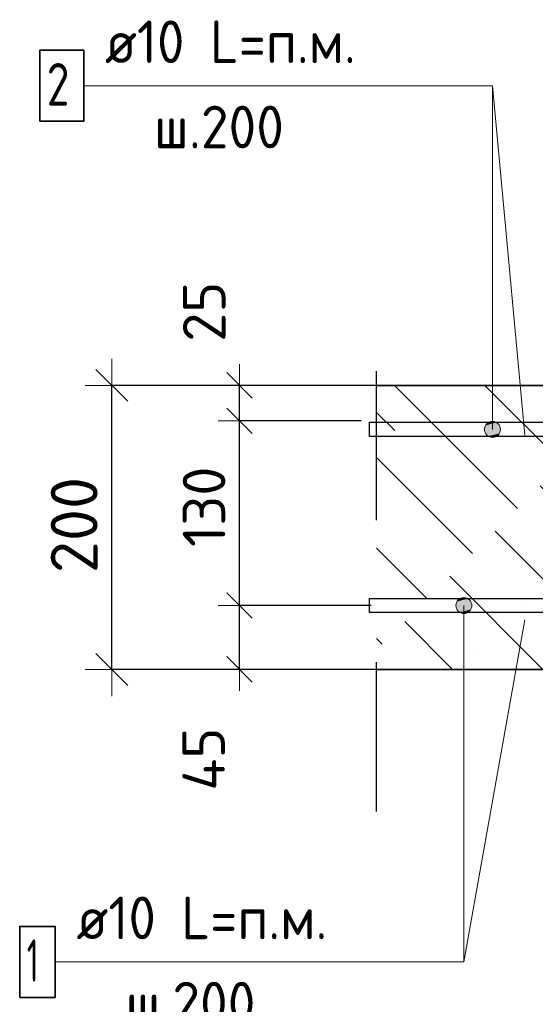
# Model space of a CAD drawing. Header units: metres. Extents: x -38 to 93, y -15 to 21.
# Tile 110 of 152: x 87.391 to 87.754, y -4.532 to -3.838. Entities that reach past the tile are written whole.
import ezdxf

# ---------------------------------------------------------------- set-up
doc = ezdxf.new("R2010")
doc.units = ezdxf.units.M
doc.header["$PDMODE"] = 65
doc.linetypes.add('______4', pattern=[0.135, 0.105, -0.03])
for name, color, linetype, lineweight in [('XR$4$Арм. стержнями верхней зоны', 180, 'Continuous', 35), ('XR$4$Арм. стержнями нижней зоны', 180, 'Continuous', 35), ('XR$4$ВК__отв в полу 1-2 эт', 220, 'Continuous', 25), ('XR$4$Размерная линия (1)', 7, 'Continuous', 13), ('XR$4$Размерная линия_ общее', 7, 'Continuous', 13), ('XR$6$Арм. стержнями верхней зоны', 180, 'Continuous', 35), ('XR$6$Арм. стержнями нижней зоны', 180, 'Continuous', 35), ('XR$6$ВК__отв в полу 1-2 эт', 220, 'Continuous', 25), ('XR$6$Размерная линия (1)', 7, 'Continuous', 13), ('XR$6$Размерная линия_ общее', 7, 'Continuous', 13)]:
    doc.layers.add(name, color=color, linetype=linetype, lineweight=lineweight)
doc.styles.add('ISOCPEUR', font='txt')
doc.dimstyles.new('DIMSTYLE_11', dxfattribs={"dimtxt": 0.03, "dimasz": 0.03, "dimexe": 0, "dimexo": 0, "dimgap": 0.015, "dimtad": 2, "dimdec": 0, "dimlfac": 1000, "dimrnd": 1, "dimzin": 12, "dimdsep": 46, "dimtxsty": 'ISOCPEUR', "dimblk1": 'ALL_ML_STRICH', "dimblk2": 'ALL_ML_STRICH', "dimsah": 1, "dimcen": 0, "dimclrd": 7, "dimclre": 256, "dimclrt": 7, "dimadec": 0, "dimazin": 0, "dimtfac": 1, "dimtdec": 0, "dimtix": 1, "dimtmove": 2, "dimatfit": 3, "dimfxl": 0, "dimtvp": 1.2, "dimtzin": 0, "dimlwd": 0, "dimlwe": -3, "dimarcsym": 0})
doc.dimstyles.new('DIMSTYLE_12', dxfattribs={"dimtxt": 0.03, "dimasz": 0.03, "dimexe": 0, "dimexo": 0, "dimgap": 0.015, "dimtad": 2, "dimdec": 0, "dimlfac": 1000, "dimrnd": 1, "dimzin": 12, "dimdsep": 46, "dimtxsty": 'ISOCPEUR', "dimblk1": 'ALL_ML_STRICH', "dimblk2": 'ALL_ML_STRICH', "dimsah": 1, "dimcen": 0, "dimclrd": 7, "dimclre": 256, "dimclrt": 7, "dimadec": 0, "dimazin": 0, "dimtfac": 1, "dimtdec": 0, "dimtix": 1, "dimtmove": 2, "dimatfit": 3, "dimfxl": 0, "dimtzin": 0, "dimlwd": 0, "dimlwe": -3, "dimarcsym": 0})
doc.dimstyles.new('DIMSTYLE_8', dxfattribs={"dimtxt": 0.033, "dimasz": 0.0375, "dimexe": 0, "dimexo": 0, "dimgap": 0.0165, "dimtad": 2, "dimdec": 0, "dimlfac": 1000, "dimrnd": 1, "dimzin": 12, "dimdsep": 46, "dimtxsty": 'ISOCPEUR', "dimblk1": 'ALL_ML_STRICH', "dimblk2": 'ALL_ML_STRICH', "dimsah": 1, "dimcen": 0, "dimclrd": 7, "dimclre": 256, "dimclrt": 7, "dimadec": 0, "dimazin": 0, "dimtfac": 1, "dimtdec": 0, "dimtix": 1, "dimtmove": 2, "dimatfit": 3, "dimfxl": 0, "dimtzin": 0, "dimlwd": 0, "dimlwe": -3, "dimarcsym": 0})
pattern_1 = [(135, (0, 0), (-0.031819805, -0.031819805), [0.4, -0.05, 0, -0.05]), (135, (-0.01591, -0.01591), (-0.031819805, -0.031819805), [0.8, -0.1, 0.1, -0.1])]

# ---------------------------------------------------------------- blocks, each defined once
blk = doc.blocks.new('ALL_ML_STRICH')
at = {"color": 0, "linetype": 'ByBlock', "lineweight": -2}
for p, q in [((0, -0.5), (0, 0.5)), ((-0.3, -0.3), (0.3, 0.3)), ((-1, 0), (0.5, 0))]:
    blk.add_line(p, q, dxfattribs=at)
blk = doc.blocks.new('*D71')
at = {"layer": 'DEFPOINTS', "color": 7, "linetype": 'Continuous', "lineweight": 13, "transparency": 33554687}
for p in [(87.66199, -4.09585), (87.45542, -4.29585), (87.66199, -4.29585)]:
    blk.add_point(p, dxfattribs=at)
at = {"layer": 'XR$4$Размерная линия_ общее', "color": 253, "linetype": 'Continuous', "lineweight": -2, "true_color": 0xa0a0a0, "transparency": 33554687}
for p, q in [((87.64199, -4.09585), (87.45542, -4.09585)), ((87.64199, -4.29585), (87.45542, -4.29585))]:
    blk.add_line(p, q, dxfattribs=at)
at = {"layer": 'XR$4$Размерная линия_ общее', "color": 7, "linetype": 'Continuous', "lineweight": -2, "transparency": 33554687}
blk.add_line((87.45542, -4.29585), (87.45542, -4.09585), dxfattribs=at)
at = {"layer": 'XR$4$Размерная линия_ общее', "color": 7, "linetype": 'Continuous', "lineweight": 13, "transparency": 33554687, "xscale": 0.0375, "yscale": 0.0375, "zscale": 0.0375}
for p, rotation in [((87.45542, -4.09585), 90), ((87.45542, -4.29585), 270)]:
    blk.add_blockref('ALL_ML_STRICH', p, dxfattribs=dict(at, rotation=rotation))
at = {"layer": 'XR$4$Размерная линия_ общее', "color": 7, "linetype": 'Continuous', "lineweight": 13, "transparency": 33554687, "insert": (87.42892, -4.1942), "char_height": 0.033, "width": 0.099, "attachment_point": 5, "rotation": 90, "style": 'ISOCPEUR'}
blk.add_mtext('\\A1;{200}', dxfattribs=at)
blk = doc.blocks.new('*D72')
at = {"layer": 'DEFPOINTS', "color": 7, "linetype": 'Continuous', "lineweight": 13, "transparency": 33554687}
for p in [(87.65811, -4.25085), (87.54545, -4.29585), (87.64526, -4.29585)]:
    blk.add_point(p, dxfattribs=at)
at = {"layer": 'XR$4$Размерная линия (1)', "color": 9, "linetype": 'Continuous', "lineweight": -2, "true_color": 0xc7c7c7, "transparency": 33554687}
for p, q in [((87.63811, -4.25085), (87.54545, -4.25085)), ((87.62526, -4.29585), (87.54545, -4.29585))]:
    blk.add_line(p, q, dxfattribs=at)
at = {"layer": 'XR$4$Размерная линия (1)', "color": 7, "linetype": 'Continuous', "lineweight": -2, "transparency": 33554687}
blk.add_line((87.54545, -4.29585), (87.54545, -4.25085), dxfattribs=at)
at = {"layer": 'XR$4$Размерная линия (1)', "color": 7, "linetype": 'Continuous', "lineweight": 13, "transparency": 33554687, "xscale": 0.03, "yscale": 0.03, "zscale": 0.03}
for p, rotation in [((87.54545, -4.25085), 90), ((87.54545, -4.29585), 270)]:
    blk.add_blockref('ALL_ML_STRICH', p, dxfattribs=dict(at, rotation=rotation))
at = {"layer": 'XR$4$Размерная линия (1)', "color": 7, "linetype": 'Continuous', "lineweight": 13, "transparency": 33554687, "insert": (87.52013, -4.35897), "char_height": 0.03, "width": 0.06, "attachment_point": 5, "rotation": 90, "style": 'ISOCPEUR'}
blk.add_mtext('\\A1;{45}', dxfattribs=at)
blk = doc.blocks.new('*D73')
at = {"layer": 'DEFPOINTS', "color": 7, "linetype": 'Continuous', "lineweight": 13, "transparency": 33554687}
for p in [(87.65108, -4.12085), (87.54545, -4.25085), (87.65811, -4.25085)]:
    blk.add_point(p, dxfattribs=at)
at = {"layer": 'XR$4$Размерная линия (1)', "color": 9, "linetype": 'Continuous', "lineweight": -2, "true_color": 0xc7c7c7, "transparency": 33554687}
for p, q in [((87.63108, -4.12085), (87.54545, -4.12085)), ((87.63811, -4.25085), (87.54545, -4.25085))]:
    blk.add_line(p, q, dxfattribs=at)
at = {"layer": 'XR$4$Размерная линия (1)', "color": 7, "linetype": 'Continuous', "lineweight": -2, "transparency": 33554687}
blk.add_line((87.54545, -4.25085), (87.54545, -4.12085), dxfattribs=at)
at = {"layer": 'XR$4$Размерная линия (1)', "color": 7, "linetype": 'Continuous', "lineweight": 13, "transparency": 33554687, "xscale": 0.03, "yscale": 0.03, "zscale": 0.03}
for p, rotation in [((87.54545, -4.12085), 90), ((87.54545, -4.25085), 270)]:
    blk.add_blockref('ALL_ML_STRICH', p, dxfattribs=dict(at, rotation=rotation))
at = {"layer": 'XR$4$Размерная линия (1)', "color": 7, "linetype": 'Continuous', "lineweight": 13, "transparency": 33554687, "insert": (87.52045, -4.18135), "char_height": 0.03, "width": 0.09, "attachment_point": 5, "rotation": 90, "style": 'ISOCPEUR'}
blk.add_mtext('\\A1;{130}', dxfattribs=at)
blk = doc.blocks.new('*D74')
at = {"layer": 'DEFPOINTS', "color": 7, "linetype": 'Continuous', "lineweight": 13, "transparency": 33554687}
for p in [(87.66895, -4.09585), (87.54545, -4.12085), (87.65108, -4.12085)]:
    blk.add_point(p, dxfattribs=at)
at = {"layer": 'XR$4$Размерная линия (1)', "color": 9, "linetype": 'Continuous', "lineweight": -2, "true_color": 0xc7c7c7, "transparency": 33554687}
for p, q in [((87.64895, -4.09585), (87.54545, -4.09585)), ((87.63108, -4.12085), (87.54545, -4.12085))]:
    blk.add_line(p, q, dxfattribs=at)
at = {"layer": 'XR$4$Размерная линия (1)', "color": 7, "linetype": 'Continuous', "lineweight": -2, "transparency": 33554687}
blk.add_line((87.54545, -4.12085), (87.54545, -4.09585), dxfattribs=at)
at = {"layer": 'XR$4$Размерная линия (1)', "color": 7, "linetype": 'Continuous', "lineweight": 13, "transparency": 33554687, "xscale": 0.03, "yscale": 0.03, "zscale": 0.03}
for p, rotation in [((87.54545, -4.09585), 90), ((87.54545, -4.12085), 270)]:
    blk.add_blockref('ALL_ML_STRICH', p, dxfattribs=dict(at, rotation=rotation))
at = {"layer": 'XR$4$Размерная линия (1)', "color": 7, "linetype": 'Continuous', "lineweight": 13, "transparency": 33554687, "insert": (87.52058, -4.04402), "char_height": 0.03, "width": 0.06, "attachment_point": 5, "rotation": 90, "style": 'ISOCPEUR'}
blk.add_mtext('\\A1;{25}', dxfattribs=at)
blk = doc.blocks.new('*D656')
at = {"layer": 'DEFPOINTS', "color": 7, "linetype": 'Continuous', "lineweight": 13, "transparency": 33554687}
for p in [(87.66199, -4.09585), (87.45542, -4.29585), (87.66199, -4.29585)]:
    blk.add_point(p, dxfattribs=at)
at = {"layer": 'XR$6$Размерная линия_ общее', "color": 253, "linetype": 'Continuous', "lineweight": -2, "true_color": 0xa0a0a0, "transparency": 33554687}
for p, q in [((87.64199, -4.09585), (87.45542, -4.09585)), ((87.64199, -4.29585), (87.45542, -4.29585))]:
    blk.add_line(p, q, dxfattribs=at)
at = {"layer": 'XR$6$Размерная линия_ общее', "color": 7, "linetype": 'Continuous', "lineweight": -2, "transparency": 33554687}
blk.add_line((87.45542, -4.29585), (87.45542, -4.09585), dxfattribs=at)
at = {"layer": 'XR$6$Размерная линия_ общее', "color": 7, "linetype": 'Continuous', "lineweight": 13, "transparency": 33554687, "xscale": 0.0375, "yscale": 0.0375, "zscale": 0.0375}
for p, rotation in [((87.45542, -4.09585), 90), ((87.45542, -4.29585), 270)]:
    blk.add_blockref('ALL_ML_STRICH', p, dxfattribs=dict(at, rotation=rotation))
at = {"layer": 'XR$6$Размерная линия_ общее', "color": 7, "linetype": 'Continuous', "lineweight": 13, "transparency": 33554687, "insert": (87.42892, -4.1942), "char_height": 0.033, "width": 0.099, "attachment_point": 5, "rotation": 90, "style": 'ISOCPEUR'}
blk.add_mtext('\\A1;{200}', dxfattribs=at)
blk = doc.blocks.new('*D657')
at = {"layer": 'DEFPOINTS', "color": 7, "linetype": 'Continuous', "lineweight": 13, "transparency": 33554687}
for p in [(87.65811, -4.25085), (87.54545, -4.29585), (87.64526, -4.29585)]:
    blk.add_point(p, dxfattribs=at)
at = {"layer": 'XR$6$Размерная линия (1)', "color": 9, "linetype": 'Continuous', "lineweight": -2, "true_color": 0xc7c7c7, "transparency": 33554687}
for p, q in [((87.63811, -4.25085), (87.54545, -4.25085)), ((87.62526, -4.29585), (87.54545, -4.29585))]:
    blk.add_line(p, q, dxfattribs=at)
at = {"layer": 'XR$6$Размерная линия (1)', "color": 7, "linetype": 'Continuous', "lineweight": -2, "transparency": 33554687}
blk.add_line((87.54545, -4.29585), (87.54545, -4.25085), dxfattribs=at)
at = {"layer": 'XR$6$Размерная линия (1)', "color": 7, "linetype": 'Continuous', "lineweight": 13, "transparency": 33554687, "xscale": 0.03, "yscale": 0.03, "zscale": 0.03}
for p, rotation in [((87.54545, -4.25085), 90), ((87.54545, -4.29585), 270)]:
    blk.add_blockref('ALL_ML_STRICH', p, dxfattribs=dict(at, rotation=rotation))
at = {"layer": 'XR$6$Размерная линия (1)', "color": 7, "linetype": 'Continuous', "lineweight": 13, "transparency": 33554687, "insert": (87.52013, -4.35897), "char_height": 0.03, "width": 0.06, "attachment_point": 5, "rotation": 90, "style": 'ISOCPEUR'}
blk.add_mtext('\\A1;{45}', dxfattribs=at)
blk = doc.blocks.new('*D658')
at = {"layer": 'DEFPOINTS', "color": 7, "linetype": 'Continuous', "lineweight": 13, "transparency": 33554687}
for p in [(87.65108, -4.12085), (87.54545, -4.25085), (87.65811, -4.25085)]:
    blk.add_point(p, dxfattribs=at)
at = {"layer": 'XR$6$Размерная линия (1)', "color": 9, "linetype": 'Continuous', "lineweight": -2, "true_color": 0xc7c7c7, "transparency": 33554687}
for p, q in [((87.63108, -4.12085), (87.54545, -4.12085)), ((87.63811, -4.25085), (87.54545, -4.25085))]:
    blk.add_line(p, q, dxfattribs=at)
at = {"layer": 'XR$6$Размерная линия (1)', "color": 7, "linetype": 'Continuous', "lineweight": -2, "transparency": 33554687}
blk.add_line((87.54545, -4.25085), (87.54545, -4.12085), dxfattribs=at)
at = {"layer": 'XR$6$Размерная линия (1)', "color": 7, "linetype": 'Continuous', "lineweight": 13, "transparency": 33554687, "xscale": 0.03, "yscale": 0.03, "zscale": 0.03}
for p, rotation in [((87.54545, -4.12085), 90), ((87.54545, -4.25085), 270)]:
    blk.add_blockref('ALL_ML_STRICH', p, dxfattribs=dict(at, rotation=rotation))
at = {"layer": 'XR$6$Размерная линия (1)', "color": 7, "linetype": 'Continuous', "lineweight": 13, "transparency": 33554687, "insert": (87.52045, -4.18135), "char_height": 0.03, "width": 0.09, "attachment_point": 5, "rotation": 90, "style": 'ISOCPEUR'}
blk.add_mtext('\\A1;{130}', dxfattribs=at)
blk = doc.blocks.new('*D659')
at = {"layer": 'DEFPOINTS', "color": 7, "linetype": 'Continuous', "lineweight": 13, "transparency": 33554687}
for p in [(87.66895, -4.09585), (87.54545, -4.12085), (87.65108, -4.12085)]:
    blk.add_point(p, dxfattribs=at)
at = {"layer": 'XR$6$Размерная линия (1)', "color": 9, "linetype": 'Continuous', "lineweight": -2, "true_color": 0xc7c7c7, "transparency": 33554687}
for p, q in [((87.64895, -4.09585), (87.54545, -4.09585)), ((87.63108, -4.12085), (87.54545, -4.12085))]:
    blk.add_line(p, q, dxfattribs=at)
at = {"layer": 'XR$6$Размерная линия (1)', "color": 7, "linetype": 'Continuous', "lineweight": -2, "transparency": 33554687}
blk.add_line((87.54545, -4.12085), (87.54545, -4.09585), dxfattribs=at)
at = {"layer": 'XR$6$Размерная линия (1)', "color": 7, "linetype": 'Continuous', "lineweight": 13, "transparency": 33554687, "xscale": 0.03, "yscale": 0.03, "zscale": 0.03}
for p, rotation in [((87.54545, -4.09585), 90), ((87.54545, -4.12085), 270)]:
    blk.add_blockref('ALL_ML_STRICH', p, dxfattribs=dict(at, rotation=rotation))
at = {"layer": 'XR$6$Размерная линия (1)', "color": 7, "linetype": 'Continuous', "lineweight": 13, "transparency": 33554687, "insert": (87.52058, -4.04402), "char_height": 0.03, "width": 0.06, "attachment_point": 5, "rotation": 90, "style": 'ISOCPEUR'}
blk.add_mtext('\\A1;{25}', dxfattribs=at)

msp = doc.modelspace()

# ---------------------------------------------------------------- hatches: boundary and pattern name
at = {"linetype": 'Continuous', "lineweight": 13, "transparency": 33554687}
h = msp.add_hatch(dxfattribs=at)
h.set_pattern_fill('__________540', scale=0.015, style=0, pattern_type=2)
h.set_pattern_definition(pattern_1)
h.paths.add_polyline_path([(88.28635, -4.29585), (88.28635, -4.09585), (87.64199, -4.09585), (87.64199, -4.29585)], flags=0)
h = msp.add_hatch(dxfattribs=at)
h.set_pattern_fill('__________540', scale=0.015, style=0, pattern_type=2)
h.set_pattern_definition(pattern_1)
h.paths.add_polyline_path([(88.28635, -4.29585), (88.28635, -4.09585), (87.64199, -4.09585), (87.64199, -4.29585)], flags=0)
at = {"layer": 'XR$4$Арм. стержнями верхней зоны', "linetype": 'Continuous', "lineweight": 13, "transparency": 33554687}
for points in [[(87.72848, -4.12403), (87.71881, -4.12403), (87.71802, -4.12685)], [(87.72848, -4.12403), (87.71802, -4.12685), (87.72927, -4.12685)], [(87.72646, -4.12201), (87.72083, -4.12201), (87.71881, -4.12403)], [(87.72646, -4.12201), (87.71881, -4.12403), (87.72848, -4.12403)], [(87.72083, -4.12201), (87.72646, -4.12201), (87.72364, -4.12122)], [(87.72927, -4.12685), (87.71802, -4.12685), (87.71881, -4.12966)], [(87.72927, -4.12685), (87.71881, -4.12966), (87.72848, -4.12966)], [(87.72848, -4.12966), (87.71881, -4.12966), (87.72083, -4.13168)], [(87.72848, -4.12966), (87.72083, -4.13168), (87.72646, -4.13168)], [(87.72646, -4.13168), (87.72083, -4.13168), (87.72364, -4.13247)]]:
    msp.add_hatch(color=7, dxfattribs=at).paths.add_polyline_path(points)
at = {"layer": 'XR$4$Арм. стержнями нижней зоны', "linetype": 'Continuous', "lineweight": 13, "transparency": 33554687}
for points in [[(87.69793, -4.25085), (87.70918, -4.25085), (87.70839, -4.24803)], [(87.69793, -4.25085), (87.70839, -4.24803), (87.69872, -4.24803)], [(87.69872, -4.24803), (87.70839, -4.24803), (87.70637, -4.24601)], [(87.69872, -4.24803), (87.70637, -4.24601), (87.70074, -4.24601)], [(87.70074, -4.24601), (87.70637, -4.24601), (87.70355, -4.24522)], [(87.69872, -4.25366), (87.70918, -4.25085), (87.69793, -4.25085)], [(87.69872, -4.25366), (87.70839, -4.25366), (87.70918, -4.25085)], [(87.70074, -4.25568), (87.70839, -4.25366), (87.69872, -4.25366)], [(87.70074, -4.25568), (87.70637, -4.25568), (87.70839, -4.25366)], [(87.70637, -4.25568), (87.70074, -4.25568), (87.70355, -4.25647)]]:
    msp.add_hatch(color=7, dxfattribs=at).paths.add_polyline_path(points)
at = {"layer": 'XR$6$Арм. стержнями верхней зоны', "linetype": 'Continuous', "lineweight": 13, "transparency": 33554687}
for points in [[(87.72848, -4.12403), (87.71881, -4.12403), (87.71802, -4.12685)], [(87.72848, -4.12403), (87.71802, -4.12685), (87.72927, -4.12685)], [(87.72646, -4.12201), (87.72083, -4.12201), (87.71881, -4.12403)], [(87.72646, -4.12201), (87.71881, -4.12403), (87.72848, -4.12403)], [(87.72083, -4.12201), (87.72646, -4.12201), (87.72364, -4.12122)], [(87.72927, -4.12685), (87.71802, -4.12685), (87.71881, -4.12966)], [(87.72927, -4.12685), (87.71881, -4.12966), (87.72848, -4.12966)], [(87.72848, -4.12966), (87.71881, -4.12966), (87.72083, -4.13168)], [(87.72848, -4.12966), (87.72083, -4.13168), (87.72646, -4.13168)], [(87.72646, -4.13168), (87.72083, -4.13168), (87.72364, -4.13247)]]:
    msp.add_hatch(color=7, dxfattribs=at).paths.add_polyline_path(points)
at = {"layer": 'XR$6$Арм. стержнями нижней зоны', "linetype": 'Continuous', "lineweight": 13, "transparency": 33554687}
for points in [[(87.69793, -4.25085), (87.70918, -4.25085), (87.70839, -4.24803)], [(87.69793, -4.25085), (87.70839, -4.24803), (87.69872, -4.24803)], [(87.69872, -4.24803), (87.70839, -4.24803), (87.70637, -4.24601)], [(87.69872, -4.24803), (87.70637, -4.24601), (87.70074, -4.24601)], [(87.70074, -4.24601), (87.70637, -4.24601), (87.70355, -4.24522)], [(87.69872, -4.25366), (87.70918, -4.25085), (87.69793, -4.25085)], [(87.69872, -4.25366), (87.70839, -4.25366), (87.70918, -4.25085)], [(87.70074, -4.25568), (87.70839, -4.25366), (87.69872, -4.25366)], [(87.70074, -4.25568), (87.70637, -4.25568), (87.70839, -4.25366)], [(87.70637, -4.25568), (87.70074, -4.25568), (87.70355, -4.25647)]]:
    msp.add_hatch(color=7, dxfattribs=at).paths.add_polyline_path(points)

# ---------------------------------------------------------------- linework, layer by layer
at = {"color": 7, "linetype": '______4', "lineweight": 25, "transparency": 33554687}
msp.add_line((87.64199, -4.39585), (87.64199, -3.99585), dxfattribs=at)
msp.add_line((87.64199, -4.39585), (87.64199, -3.99585), dxfattribs=at)
at = {"color": 7, "linetype": 'Continuous', "lineweight": 35, "transparency": 33554687}
for p, q in [((88.28635, -4.09585), (87.64199, -4.09585)), ((88.28635, -4.09585), (87.64199, -4.09585)), ((87.64199, -4.29585), (88.28635, -4.29585)), ((87.64199, -4.29585), (88.28635, -4.29585))]:
    msp.add_line(p, q, dxfattribs=at)
at = {"layer": 'XR$4$Арм. стержнями верхней зоны', "color": 7, "linetype": 'Continuous', "lineweight": 13, "transparency": 33554687}
for p, q in [((87.43564, -3.88496), (87.72364, -3.88496)), ((87.72364, -3.88496), (87.72364, -4.12685)), ((87.72364, -4.12122), (87.72364, -4.12122)), ((87.71802, -4.12685), (87.71802, -4.12685)), ((87.72927, -4.12685), (87.72927, -4.12685)), ((87.72364, -4.13247), (87.72364, -4.13247))]:
    msp.add_line(p, q, dxfattribs=at)
at = {"layer": 'XR$4$Арм. стержнями верхней зоны', "color": 7, "linetype": 'Continuous', "lineweight": 35, "transparency": 33554687}
msp.add_lwpolyline([(87.40464, -3.90996), (87.43564, -3.90996), (87.43564, -3.85996), (87.40464, -3.85996), (87.40464, -3.90996)], dxfattribs=at)
at = {"layer": 'XR$4$Арм. стержнями верхней зоны', "color": 4, "linetype": 'Continuous', "lineweight": 25, "transparency": 33554687}
msp.add_lwpolyline([(87.63699, -4.12185), (88.26135, -4.12185), (88.26135, -4.13185), (87.63699, -4.13185), (87.63699, -4.12185)], dxfattribs=at)
at = {"layer": 'XR$4$Арм. стержнями верхней зоны', "color": 7, "linetype": 'Continuous', "lineweight": 13, "transparency": 33554687}
msp.add_circle((87.72364, -4.12685), 0.00563, dxfattribs=at)
at = {"layer": 'XR$4$Арм. стержнями нижней зоны', "color": 7, "linetype": 'Continuous', "lineweight": 13, "transparency": 33554687}
for p, q in [((87.70355, -4.24522), (87.70355, -4.24522)), ((87.69793, -4.25085), (87.69793, -4.25085)), ((87.70355, -4.50178), (87.70355, -4.25085)), ((87.70918, -4.25085), (87.70918, -4.25085)), ((87.70355, -4.25647), (87.70355, -4.25647)), ((87.41555, -4.50178), (87.70355, -4.50178))]:
    msp.add_line(p, q, dxfattribs=at)
at = {"layer": 'XR$4$Арм. стержнями нижней зоны', "color": 4, "linetype": 'Continuous', "lineweight": 25, "transparency": 33554687}
msp.add_lwpolyline([(87.63699, -4.24585), (88.26135, -4.24585), (88.26135, -4.25585), (87.63699, -4.25585), (87.63699, -4.24585)], dxfattribs=at)
at = {"layer": 'XR$4$Арм. стержнями нижней зоны', "color": 7, "linetype": 'Continuous', "lineweight": 35, "transparency": 33554687}
msp.add_lwpolyline([(87.39055, -4.52678), (87.41555, -4.52678), (87.41555, -4.47678), (87.39055, -4.47678), (87.39055, -4.52678)], dxfattribs=at)
at = {"layer": 'XR$4$Арм. стержнями нижней зоны', "color": 7, "linetype": 'Continuous', "lineweight": 13, "transparency": 33554687}
msp.add_circle((87.70355, -4.25085), 0.00563, dxfattribs=at)
at = {"layer": 'XR$4$ВК__отв в полу 1-2 эт', "color": 7, "linetype": 'Continuous', "lineweight": 13, "transparency": 33554687}
for p, q in [((87.74635, -4.13085), (87.72364, -3.88496)), ((87.74635, -4.26085), (87.70355, -4.50178))]:
    msp.add_line(p, q, dxfattribs=at)
at = {"layer": 'XR$6$Арм. стержнями верхней зоны', "color": 7, "linetype": 'Continuous', "lineweight": 13, "transparency": 33554687}
for p, q in [((87.43564, -3.88496), (87.72364, -3.88496)), ((87.72364, -3.88496), (87.72364, -4.12685)), ((87.72364, -4.12122), (87.72364, -4.12122)), ((87.71802, -4.12685), (87.71802, -4.12685)), ((87.72927, -4.12685), (87.72927, -4.12685)), ((87.72364, -4.13247), (87.72364, -4.13247))]:
    msp.add_line(p, q, dxfattribs=at)
at = {"layer": 'XR$6$Арм. стержнями верхней зоны', "color": 7, "linetype": 'Continuous', "lineweight": 35, "transparency": 33554687}
msp.add_lwpolyline([(87.40464, -3.90996), (87.43564, -3.90996), (87.43564, -3.85996), (87.40464, -3.85996), (87.40464, -3.90996)], dxfattribs=at)
at = {"layer": 'XR$6$Арм. стержнями верхней зоны', "color": 4, "linetype": 'Continuous', "lineweight": 25, "transparency": 33554687}
msp.add_lwpolyline([(87.63699, -4.12185), (88.26135, -4.12185), (88.26135, -4.13185), (87.63699, -4.13185), (87.63699, -4.12185)], dxfattribs=at)
at = {"layer": 'XR$6$Арм. стержнями верхней зоны', "color": 7, "linetype": 'Continuous', "lineweight": 13, "transparency": 33554687}
msp.add_circle((87.72364, -4.12685), 0.00563, dxfattribs=at)
at = {"layer": 'XR$6$Арм. стержнями нижней зоны', "color": 7, "linetype": 'Continuous', "lineweight": 13, "transparency": 33554687}
for p, q in [((87.70355, -4.24522), (87.70355, -4.24522)), ((87.69793, -4.25085), (87.69793, -4.25085)), ((87.70355, -4.50178), (87.70355, -4.25085)), ((87.70918, -4.25085), (87.70918, -4.25085)), ((87.70355, -4.25647), (87.70355, -4.25647)), ((87.41555, -4.50178), (87.70355, -4.50178))]:
    msp.add_line(p, q, dxfattribs=at)
at = {"layer": 'XR$6$Арм. стержнями нижней зоны', "color": 4, "linetype": 'Continuous', "lineweight": 25, "transparency": 33554687}
msp.add_lwpolyline([(87.63699, -4.24585), (88.26135, -4.24585), (88.26135, -4.25585), (87.63699, -4.25585), (87.63699, -4.24585)], dxfattribs=at)
at = {"layer": 'XR$6$Арм. стержнями нижней зоны', "color": 7, "linetype": 'Continuous', "lineweight": 35, "transparency": 33554687}
msp.add_lwpolyline([(87.39055, -4.52678), (87.41555, -4.52678), (87.41555, -4.47678), (87.39055, -4.47678), (87.39055, -4.52678)], dxfattribs=at)
at = {"layer": 'XR$6$Арм. стержнями нижней зоны', "color": 7, "linetype": 'Continuous', "lineweight": 13, "transparency": 33554687}
msp.add_circle((87.70355, -4.25085), 0.00563, dxfattribs=at)
at = {"layer": 'XR$6$ВК__отв в полу 1-2 эт', "color": 7, "linetype": 'Continuous', "lineweight": 13, "transparency": 33554687}
for p, q in [((87.74635, -4.13085), (87.72364, -3.88496)), ((87.74635, -4.26085), (87.70355, -4.50178))]:
    msp.add_line(p, q, dxfattribs=at)

# ---------------------------------------------------------------- texts
at = {"layer": 'XR$4$Арм. стержнями верхней зоны', "color": 7, "linetype": 'Continuous', "lineweight": 25, "transparency": 33554687, "char_height": 0.03, "attachment_point": 7, "style": 'ISOCPEUR'}
for s, insert, width in [('\\W0.94;ø10 L=п.м.', (87.45064, -3.86896), 0.1999831), ('\\W0.78;2', (87.40964, -3.89896), 0.0326407), ('\\W0.95;ш.200 ', (87.48514, -3.92896), 0.1311996)]:
    msp.add_mtext(s, dxfattribs=dict(at, insert=insert, width=width))
at = {"layer": 'XR$4$Арм. стержнями нижней зоны', "color": 7, "linetype": 'Continuous', "lineweight": 25, "transparency": 33554687, "char_height": 0.03, "attachment_point": 7, "style": 'ISOCPEUR'}
for s, insert, width in [('\\W0.94;ø10 L=п.м.', (87.43055, -4.48578), 0.1999832), ('\\W0.56;1', (87.39555, -4.51578), 0.0233333), ('\\W0.95;ш.200 ', (87.46505, -4.54578), 0.1311997)]:
    msp.add_mtext(s, dxfattribs=dict(at, insert=insert, width=width))
at = {"layer": 'XR$6$Арм. стержнями верхней зоны', "color": 7, "linetype": 'Continuous', "lineweight": 25, "transparency": 33554687, "char_height": 0.03, "attachment_point": 7, "style": 'ISOCPEUR'}
for s, insert, width in [('\\W0.94;ø10 L=п.м.', (87.45064, -3.86896), 0.1999831), ('\\W0.78;2', (87.40964, -3.89896), 0.0326407), ('\\W0.95;ш.200 ', (87.48514, -3.92896), 0.1311996)]:
    msp.add_mtext(s, dxfattribs=dict(at, insert=insert, width=width))
at = {"layer": 'XR$6$Арм. стержнями нижней зоны', "color": 7, "linetype": 'Continuous', "lineweight": 25, "transparency": 33554687, "char_height": 0.03, "attachment_point": 7, "style": 'ISOCPEUR'}
for s, insert, width in [('\\W0.94;ø10 L=п.м.', (87.43055, -4.48578), 0.1999832), ('\\W0.56;1', (87.39555, -4.51578), 0.0233333), ('\\W0.95;ш.200 ', (87.46505, -4.54578), 0.1311997)]:
    msp.add_mtext(s, dxfattribs=dict(at, insert=insert, width=width))

# ---------------------------------------------------------------- dimensions: what is measured, and where the dimension line sits
at = {"layer": 'XR$4$Размерная линия (1)', "color": 7, "linetype": 'Continuous', "lineweight": 13, "transparency": 33554687}
for base, p1, p2, dimstyle, picture, middle in [((87.54545, -4.09585), (87.63108, -4.12085), (87.64895, -4.09585), 'DIMSTYLE_11', '*D74', (87.52058, -4.04402)), ((87.54545, -4.12085), (87.63811, -4.25085), (87.63108, -4.12085), 'DIMSTYLE_12', '*D73', (87.52045, -4.18135)), ((87.54545, -4.25085), (87.62526, -4.29585), (87.63811, -4.25085), 'DIMSTYLE_11', '*D72', (87.52013, -4.35897))]:
    dim = msp.add_linear_dim(base=base, p1=p1, p2=p2, angle=90, dimstyle=dimstyle, override={"dimpost": '<>', "dimclrd": 7, "dimclre": 9, "dimclrt": 7, "dimlwd": 0, "dimlwe": 65533}, dxfattribs=at)
    dim.commit()
    dim.dimension.update_dxf_attribs({"geometry": picture, "text_midpoint": middle, "dimtype": 160})
at = {"layer": 'XR$4$Размерная линия_ общее', "color": 7, "linetype": 'Continuous', "lineweight": 13, "transparency": 33554687}
dim = msp.add_linear_dim(base=(87.45542, -4.09585), p1=(87.64199, -4.29585), p2=(87.64199, -4.09585), angle=90, dimstyle='DIMSTYLE_8', override={"dimpost": '<>', "dimclrd": 7, "dimclre": 253, "dimclrt": 7, "dimlwd": 0, "dimlwe": 65533}, dxfattribs=at)
dim.commit()
dim.dimension.update_dxf_attribs({"geometry": '*D71', "text_midpoint": (87.42892, -4.1942), "dimtype": 160})
at = {"layer": 'XR$6$Размерная линия (1)', "color": 7, "linetype": 'Continuous', "lineweight": 13, "transparency": 33554687}
for base, p1, p2, dimstyle, picture, middle in [((87.54545, -4.09585), (87.63108, -4.12085), (87.64895, -4.09585), 'DIMSTYLE_11', '*D659', (87.52058, -4.04402)), ((87.54545, -4.12085), (87.63811, -4.25085), (87.63108, -4.12085), 'DIMSTYLE_12', '*D658', (87.52045, -4.18135)), ((87.54545, -4.25085), (87.62526, -4.29585), (87.63811, -4.25085), 'DIMSTYLE_11', '*D657', (87.52013, -4.35897))]:
    dim = msp.add_linear_dim(base=base, p1=p1, p2=p2, angle=90, dimstyle=dimstyle, override={"dimpost": '<>', "dimclrd": 7, "dimclre": 9, "dimclrt": 7, "dimlwd": 0, "dimlwe": 65533}, dxfattribs=at)
    dim.commit()
    dim.dimension.update_dxf_attribs({"geometry": picture, "text_midpoint": middle, "dimtype": 160})
at = {"layer": 'XR$6$Размерная линия_ общее', "color": 7, "linetype": 'Continuous', "lineweight": 13, "transparency": 33554687}
dim = msp.add_linear_dim(base=(87.45542, -4.09585), p1=(87.64199, -4.29585), p2=(87.64199, -4.09585), angle=90, dimstyle='DIMSTYLE_8', override={"dimpost": '<>', "dimclrd": 7, "dimclre": 253, "dimclrt": 7, "dimlwd": 0, "dimlwe": 65533}, dxfattribs=at)
dim.commit()
dim.dimension.update_dxf_attribs({"geometry": '*D656', "text_midpoint": (87.42892, -4.1942), "dimtype": 160})

doc.saveas('drawing.dxf')
